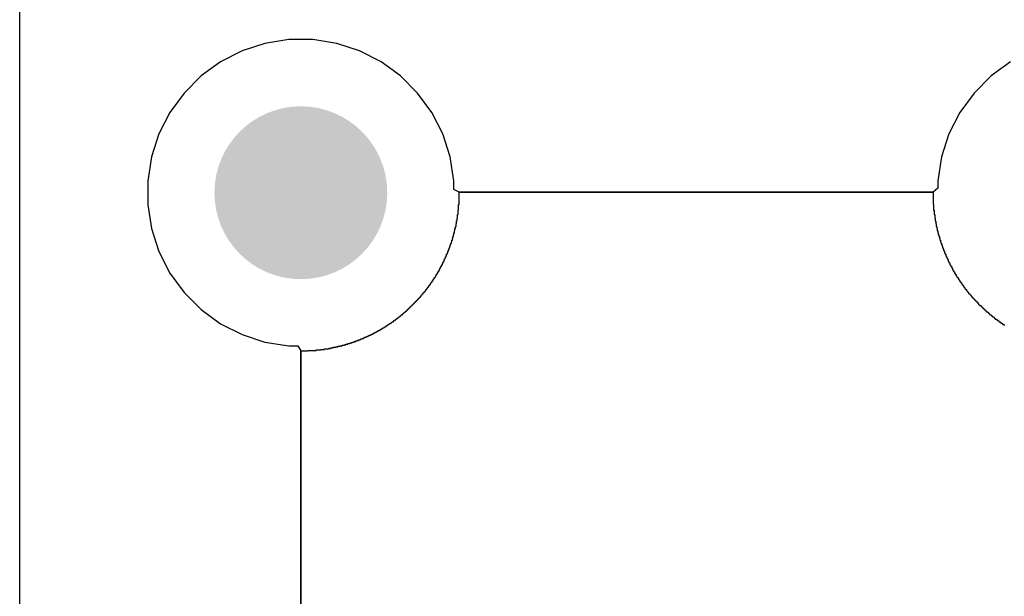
# Model space of a CAD drawing. Header units: inches. Extents: x 0 to 140, y 0 to 140.
# Tile 3 of 20: x 0 to 20, y 46 to 58. Entities that reach past the tile are written whole.
import ezdxf

# ---------------------------------------------------------------- set-up
doc = ezdxf.new("R2010")
doc.units = ezdxf.units.IN
doc.layers.add('BOTTOM', color=5, linetype='Continuous')
doc.layers.add('Pad Holes', color=156, linetype='Continuous')

msp = doc.modelspace()

# ---------------------------------------------------------------- hatches: boundary and pattern name
at = {"layer": 'BOTTOM'}
h = msp.add_hatch(color=5, dxfattribs=at)
edge = h.paths.add_edge_path()
edge.add_arc((6, 54), 1.5, 0, 360)
at = {"layer": 'Pad Holes'}
h = msp.add_hatch(color=7, dxfattribs=at)
edge = h.paths.add_edge_path()
edge.add_arc((6, 54), 1.75, 0, 360)

# ---------------------------------------------------------------- linework, layer by layer
at = {"layer": 'BOTTOM'}
for p, q in [((0.306, 6), (0.306, 115.024)), ((5.756, 57.1), (5.274, 57.023)), ((6.244, 57.1), (5.756, 57.1)), ((6.726, 57.023), (6.244, 57.1)), ((4.81, 56.873), (4.375, 56.651)), ((5.274, 57.023), (4.81, 56.873)), ((7.19, 56.873), (6.726, 57.023)), ((7.625, 56.651), (7.19, 56.873)), ((4.375, 56.651), (3.981, 56.364)), ((8.02, 56.364), (7.625, 56.651)), ((20.375, 56.651), (19.981, 56.364)), ((3.981, 56.364), (3.635, 56.019)), ((8.365, 56.019), (8.02, 56.364)), ((19.981, 56.364), (19.635, 56.019)), ((3.635, 56.019), (3.349, 55.624)), ((8.651, 55.624), (8.365, 56.019)), ((19.635, 56.019), (19.349, 55.624)), ((3.349, 55.624), (3.127, 55.19)), ((8.873, 55.19), (8.651, 55.624)), ((19.349, 55.624), (19.127, 55.19)), ((3.127, 55.19), (2.976, 54.726)), ((9.024, 54.726), (8.873, 55.19)), ((19.127, 55.19), (18.976, 54.726)), ((2.976, 54.726), (2.9, 54.244)), ((9.1, 54.244), (9.024, 54.726)), ((18.976, 54.726), (18.9, 54.244)), ((2.9, 54.244), (2.9, 53.756)), ((9.1, 54.063), (9.1, 54.244)), ((18.9, 54.244), (18.9, 54.093)), ((9.207, 54.015), (9.1, 54.063)), ((18.9, 54.093), (18.806, 54.015)), ((9.207, 53.761), (9.207, 54.015)), ((9.207, 54.015), (18.806, 54.015)), ((9.227, 54.015), (9.207, 54.015)), ((18.773, 54.015), (9.227, 54.015)), ((18.806, 54.015), (18.773, 54.015)), ((18.806, 54.015), (18.806, 53.761)), ((2.9, 53.756), (2.976, 53.274)), ((9.186, 53.56), (9.186, 53.644)), ((9.186, 53.644), (9.196, 53.644)), ((9.196, 53.644), (9.196, 53.761)), ((9.196, 53.761), (9.207, 53.761)), ((18.806, 53.761), (18.816, 53.761)), ((18.816, 53.761), (18.816, 53.644)), ((18.816, 53.644), (18.827, 53.644)), ((18.827, 53.644), (18.827, 53.56)), ((9.165, 53.433), (9.165, 53.486)), ((9.165, 53.486), (9.175, 53.486)), ((9.175, 53.486), (9.175, 53.56)), ((9.175, 53.56), (9.186, 53.56)), ((18.827, 53.56), (18.837, 53.56)), ((18.837, 53.56), (18.837, 53.486)), ((18.837, 53.486), (18.848, 53.486)), ((18.848, 53.486), (18.848, 53.422)), ((2.976, 53.274), (3.127, 52.81)), ((9.122, 53.232), (9.122, 53.274)), ((9.122, 53.274), (9.133, 53.274)), ((9.133, 53.274), (9.133, 53.316)), ((9.133, 53.316), (9.144, 53.316)), ((9.144, 53.316), (9.144, 53.369)), ((9.144, 53.369), (9.154, 53.369)), ((9.154, 53.369), (9.154, 53.433)), ((9.154, 53.433), (9.165, 53.433)), ((18.848, 53.422), (18.859, 53.422)), ((18.859, 53.422), (18.859, 53.369)), ((18.859, 53.369), (18.869, 53.369)), ((18.869, 53.369), (18.869, 53.316)), ((18.869, 53.316), (18.88, 53.316)), ((18.88, 53.316), (18.88, 53.274)), ((18.88, 53.274), (18.89, 53.274)), ((18.89, 53.274), (18.89, 53.232)), ((9.069, 53.041), (9.069, 53.073)), ((9.069, 53.073), (9.08, 53.073)), ((9.08, 53.073), (9.08, 53.115)), ((9.08, 53.115), (9.091, 53.115)), ((9.091, 53.115), (9.091, 53.147)), ((9.091, 53.147), (9.101, 53.147)), ((9.101, 53.147), (9.101, 53.189)), ((9.101, 53.189), (9.112, 53.189)), ((9.112, 53.189), (9.112, 53.232)), ((9.112, 53.232), (9.122, 53.232)), ((18.89, 53.232), (18.901, 53.232)), ((18.901, 53.232), (18.901, 53.189)), ((18.901, 53.189), (18.911, 53.189)), ((18.911, 53.189), (18.911, 53.147)), ((18.911, 53.147), (18.922, 53.147)), ((18.922, 53.147), (18.922, 53.115)), ((18.922, 53.115), (18.933, 53.115)), ((18.933, 53.115), (18.933, 53.073)), ((18.933, 53.073), (18.943, 53.073)), ((18.943, 53.073), (18.943, 53.041)), ((8.995, 52.829), (8.995, 52.861)), ((8.995, 52.861), (9.006, 52.861)), ((9.006, 52.861), (9.006, 52.882)), ((9.006, 52.882), (9.017, 52.882)), ((9.017, 52.882), (9.017, 52.914)), ((9.017, 52.914), (9.027, 52.914)), ((9.027, 52.914), (9.027, 52.946)), ((9.027, 52.946), (9.038, 52.946)), ((9.038, 52.946), (9.038, 52.978)), ((9.038, 52.978), (9.048, 52.978)), ((9.048, 52.978), (9.048, 53.009)), ((9.048, 53.009), (9.059, 53.009)), ((9.059, 53.009), (9.059, 53.041)), ((9.059, 53.041), (9.069, 53.041)), ((18.943, 53.041), (18.954, 53.041)), ((18.954, 53.041), (18.954, 53.009)), ((18.954, 53.009), (18.964, 53.009)), ((18.964, 53.009), (18.964, 52.978)), ((18.964, 52.978), (18.975, 52.978)), ((18.975, 52.978), (18.975, 52.946)), ((18.975, 52.946), (18.986, 52.946)), ((18.986, 52.946), (18.986, 52.914)), ((18.986, 52.914), (18.996, 52.914)), ((18.996, 52.914), (18.996, 52.882)), ((18.996, 52.882), (19.007, 52.882)), ((19.007, 52.882), (19.007, 52.861)), ((19.007, 52.861), (19.017, 52.861)), ((19.017, 52.861), (19.017, 52.829)), ((3.127, 52.81), (3.349, 52.375)), ((8.911, 52.639), (8.911, 52.66)), ((8.911, 52.66), (8.921, 52.66)), ((8.921, 52.66), (8.921, 52.681)), ((8.921, 52.681), (8.932, 52.681)), ((8.932, 52.681), (8.932, 52.702)), ((8.932, 52.702), (8.942, 52.702)), ((8.942, 52.702), (8.942, 52.724)), ((8.942, 52.724), (8.953, 52.724)), ((8.953, 52.724), (8.953, 52.755)), ((8.953, 52.755), (8.964, 52.755)), ((8.964, 52.755), (8.964, 52.776)), ((8.964, 52.776), (8.974, 52.776)), ((8.974, 52.776), (8.974, 52.808)), ((8.974, 52.808), (8.985, 52.808)), ((8.985, 52.808), (8.985, 52.829)), ((8.985, 52.829), (8.995, 52.829)), ((19.017, 52.829), (19.028, 52.829)), ((19.028, 52.829), (19.028, 52.808)), ((19.028, 52.808), (19.038, 52.808)), ((19.038, 52.808), (19.038, 52.776)), ((19.038, 52.776), (19.049, 52.776)), ((19.049, 52.776), (19.049, 52.755)), ((19.049, 52.755), (19.06, 52.755)), ((19.06, 52.755), (19.06, 52.724)), ((19.06, 52.724), (19.07, 52.724)), ((19.07, 52.724), (19.07, 52.702)), ((19.07, 52.702), (19.081, 52.702)), ((19.081, 52.702), (19.081, 52.681)), ((19.081, 52.681), (19.091, 52.681)), ((19.091, 52.681), (19.091, 52.66)), ((19.091, 52.66), (19.102, 52.66)), ((19.102, 52.66), (19.102, 52.639)), ((8.805, 52.427), (8.805, 52.448)), ((8.805, 52.448), (8.815, 52.448)), ((8.815, 52.448), (8.815, 52.47)), ((8.815, 52.47), (8.826, 52.47)), ((8.826, 52.47), (8.826, 52.491)), ((8.826, 52.491), (8.837, 52.491)), ((8.837, 52.491), (8.837, 52.512)), ((8.837, 52.512), (8.847, 52.512)), ((8.847, 52.512), (8.847, 52.522)), ((8.847, 52.522), (8.858, 52.522)), ((8.858, 52.522), (8.858, 52.544)), ((8.858, 52.544), (8.868, 52.544)), ((8.868, 52.544), (8.868, 52.565)), ((8.868, 52.565), (8.879, 52.565)), ((8.879, 52.565), (8.879, 52.586)), ((8.879, 52.586), (8.89, 52.586)), ((8.89, 52.586), (8.89, 52.607)), ((8.89, 52.607), (8.9, 52.607)), ((8.9, 52.607), (8.9, 52.639)), ((8.9, 52.639), (8.911, 52.639)), ((19.102, 52.639), (19.113, 52.639)), ((19.113, 52.639), (19.113, 52.607)), ((19.113, 52.607), (19.123, 52.607)), ((19.123, 52.607), (19.123, 52.586)), ((19.123, 52.586), (19.134, 52.586)), ((19.134, 52.586), (19.134, 52.565)), ((19.134, 52.565), (19.144, 52.565)), ((19.144, 52.565), (19.144, 52.544)), ((19.144, 52.544), (19.155, 52.544)), ((19.155, 52.544), (19.155, 52.522)), ((19.155, 52.522), (19.165, 52.522)), ((19.165, 52.522), (19.165, 52.512)), ((19.165, 52.512), (19.176, 52.512)), ((19.176, 52.512), (19.176, 52.491)), ((19.176, 52.491), (19.187, 52.491)), ((19.187, 52.491), (19.187, 52.47)), ((19.187, 52.47), (19.197, 52.47)), ((19.197, 52.47), (19.197, 52.448)), ((19.197, 52.448), (19.208, 52.448)), ((19.208, 52.448), (19.208, 52.427)), ((3.349, 52.375), (3.635, 51.98)), ((8.688, 52.237), (8.688, 52.258)), ((8.688, 52.258), (8.699, 52.258)), ((8.699, 52.258), (8.699, 52.269)), ((8.699, 52.269), (8.71, 52.269)), ((8.71, 52.269), (8.71, 52.29)), ((8.71, 52.29), (8.72, 52.29)), ((8.72, 52.29), (8.72, 52.3)), ((8.72, 52.3), (8.731, 52.3)), ((8.731, 52.3), (8.731, 52.321)), ((8.731, 52.321), (8.741, 52.321)), ((8.741, 52.321), (8.741, 52.343)), ((8.741, 52.343), (8.752, 52.343)), ((8.752, 52.343), (8.752, 52.353)), ((8.752, 52.353), (8.763, 52.353)), ((8.763, 52.353), (8.763, 52.374)), ((8.763, 52.374), (8.773, 52.374)), ((8.773, 52.374), (8.773, 52.396)), ((8.773, 52.396), (8.784, 52.396)), ((8.784, 52.396), (8.784, 52.406)), ((8.784, 52.406), (8.794, 52.406)), ((8.794, 52.406), (8.794, 52.427)), ((8.794, 52.427), (8.805, 52.427)), ((19.208, 52.427), (19.218, 52.427)), ((19.218, 52.427), (19.218, 52.406)), ((19.218, 52.406), (19.229, 52.406)), ((19.229, 52.406), (19.229, 52.396)), ((19.229, 52.396), (19.24, 52.396)), ((19.24, 52.396), (19.24, 52.374)), ((19.24, 52.374), (19.25, 52.374)), ((19.25, 52.374), (19.25, 52.353)), ((19.25, 52.353), (19.261, 52.353)), ((19.261, 52.353), (19.261, 52.343)), ((19.261, 52.343), (19.271, 52.343)), ((19.271, 52.343), (19.271, 52.321)), ((19.271, 52.321), (19.282, 52.321)), ((19.282, 52.321), (19.282, 52.3)), ((19.282, 52.3), (19.292, 52.3)), ((19.292, 52.3), (19.292, 52.29)), ((19.292, 52.29), (19.303, 52.29)), ((19.303, 52.29), (19.303, 52.269)), ((19.303, 52.269), (19.314, 52.269)), ((19.314, 52.269), (19.314, 52.258)), ((19.314, 52.258), (19.324, 52.258)), ((19.324, 52.258), (19.324, 52.237)), ((8.551, 52.046), (8.551, 52.057)), ((8.551, 52.057), (8.561, 52.057)), ((8.561, 52.057), (8.561, 52.078)), ((8.561, 52.078), (8.572, 52.078)), ((8.572, 52.078), (8.572, 52.089)), ((8.572, 52.089), (8.583, 52.089)), ((8.583, 52.089), (8.583, 52.099)), ((8.583, 52.099), (8.593, 52.099)), ((8.593, 52.099), (8.593, 52.12)), ((8.593, 52.12), (8.604, 52.12)), ((8.604, 52.12), (8.604, 52.131)), ((8.604, 52.131), (8.614, 52.131)), ((8.614, 52.131), (8.614, 52.142)), ((8.614, 52.142), (8.625, 52.142)), ((8.625, 52.142), (8.625, 52.163)), ((8.625, 52.163), (8.636, 52.163)), ((8.636, 52.163), (8.636, 52.173)), ((8.636, 52.173), (8.646, 52.173)), ((8.646, 52.173), (8.646, 52.194)), ((8.646, 52.194), (8.657, 52.194)), ((8.657, 52.194), (8.657, 52.205)), ((8.657, 52.205), (8.667, 52.205)), ((8.667, 52.205), (8.667, 52.226)), ((8.667, 52.226), (8.678, 52.226)), ((8.678, 52.226), (8.678, 52.237)), ((8.678, 52.237), (8.688, 52.237)), ((19.324, 52.237), (19.335, 52.237)), ((19.335, 52.237), (19.335, 52.226)), ((19.335, 52.226), (19.345, 52.226)), ((19.345, 52.226), (19.345, 52.205)), ((19.345, 52.205), (19.356, 52.205)), ((19.356, 52.205), (19.356, 52.194)), ((19.356, 52.194), (19.367, 52.194)), ((19.367, 52.194), (19.367, 52.173)), ((19.367, 52.173), (19.377, 52.173)), ((19.377, 52.173), (19.377, 52.163)), ((19.377, 52.163), (19.388, 52.163)), ((19.388, 52.163), (19.388, 52.142)), ((19.388, 52.142), (19.398, 52.142)), ((19.398, 52.142), (19.398, 52.131)), ((19.398, 52.131), (19.409, 52.131)), ((19.409, 52.131), (19.409, 52.12)), ((19.409, 52.12), (19.419, 52.12)), ((19.419, 52.12), (19.419, 52.099)), ((19.419, 52.099), (19.43, 52.099)), ((19.43, 52.099), (19.43, 52.089)), ((19.43, 52.089), (19.441, 52.089)), ((19.441, 52.089), (19.441, 52.078)), ((19.441, 52.078), (19.451, 52.078)), ((19.451, 52.078), (19.451, 52.057)), ((19.451, 52.057), (19.462, 52.057)), ((19.462, 52.057), (19.462, 52.046)), ((3.635, 51.98), (3.981, 51.635)), ((8.382, 51.845), (8.382, 51.856)), ((8.382, 51.856), (8.392, 51.856)), ((8.392, 51.856), (8.392, 51.866)), ((8.392, 51.866), (8.403, 51.866)), ((8.403, 51.866), (8.403, 51.877)), ((8.403, 51.877), (8.413, 51.877)), ((8.413, 51.877), (8.413, 51.888)), ((8.413, 51.888), (8.424, 51.888)), ((8.424, 51.888), (8.424, 51.909)), ((8.424, 51.909), (8.435, 51.909)), ((8.435, 51.909), (8.435, 51.919)), ((8.435, 51.919), (8.445, 51.919)), ((8.445, 51.919), (8.445, 51.93)), ((8.445, 51.93), (8.456, 51.93)), ((8.456, 51.93), (8.456, 51.94)), ((8.456, 51.94), (8.466, 51.94)), ((8.466, 51.94), (8.466, 51.951)), ((8.466, 51.951), (8.477, 51.951)), ((8.477, 51.951), (8.477, 51.972)), ((8.477, 51.972), (8.487, 51.972)), ((8.487, 51.972), (8.487, 51.983)), ((8.487, 51.983), (8.498, 51.983)), ((8.498, 51.983), (8.498, 51.993)), ((8.498, 51.993), (8.509, 51.993)), ((8.509, 51.993), (8.509, 52.004)), ((8.509, 52.004), (8.519, 52.004)), ((8.519, 52.004), (8.519, 52.015)), ((8.519, 52.015), (8.53, 52.015)), ((8.53, 52.015), (8.53, 52.036)), ((8.53, 52.036), (8.54, 52.036)), ((8.54, 52.036), (8.54, 52.046)), ((8.54, 52.046), (8.551, 52.046)), ((19.462, 52.046), (19.472, 52.046)), ((19.472, 52.046), (19.472, 52.036)), ((19.472, 52.036), (19.483, 52.036)), ((19.483, 52.036), (19.483, 52.015)), ((19.483, 52.015), (19.494, 52.015)), ((19.494, 52.015), (19.494, 52.004)), ((19.494, 52.004), (19.504, 52.004)), ((19.504, 52.004), (19.504, 51.993)), ((19.504, 51.993), (19.515, 51.993)), ((19.515, 51.993), (19.515, 51.983)), ((19.515, 51.983), (19.525, 51.983)), ((19.525, 51.983), (19.525, 51.962)), ((19.525, 51.962), (19.536, 51.962)), ((19.536, 51.962), (19.536, 51.951)), ((19.536, 51.951), (19.546, 51.951)), ((19.546, 51.951), (19.546, 51.94)), ((19.546, 51.94), (19.557, 51.94)), ((19.557, 51.94), (19.557, 51.93)), ((19.557, 51.93), (19.568, 51.93)), ((19.568, 51.93), (19.568, 51.919)), ((19.568, 51.919), (19.578, 51.919)), ((19.578, 51.919), (19.578, 51.909)), ((19.578, 51.909), (19.589, 51.909)), ((19.589, 51.909), (19.589, 51.888)), ((19.589, 51.888), (19.599, 51.888)), ((19.599, 51.888), (19.599, 51.877)), ((19.599, 51.877), (19.61, 51.877)), ((19.61, 51.877), (19.61, 51.866)), ((19.61, 51.866), (19.621, 51.866)), ((19.621, 51.866), (19.621, 51.856)), ((19.621, 51.856), (19.631, 51.856)), ((19.631, 51.856), (19.631, 51.845)), ((8.181, 51.644), (8.181, 51.655)), ((8.181, 51.655), (8.191, 51.655)), ((8.191, 51.655), (8.191, 51.665)), ((8.191, 51.665), (8.202, 51.665)), ((8.202, 51.665), (8.202, 51.676)), ((8.202, 51.676), (8.212, 51.676)), ((8.212, 51.676), (8.212, 51.686)), ((8.212, 51.686), (8.223, 51.686)), ((8.223, 51.686), (8.223, 51.697)), ((8.223, 51.697), (8.233, 51.697)), ((8.233, 51.697), (8.233, 51.708)), ((8.233, 51.708), (8.244, 51.708)), ((8.244, 51.708), (8.244, 51.718)), ((8.244, 51.718), (8.255, 51.718)), ((8.255, 51.718), (8.255, 51.729)), ((8.255, 51.729), (8.265, 51.729)), ((8.265, 51.729), (8.265, 51.739)), ((8.265, 51.739), (8.276, 51.739)), ((8.276, 51.739), (8.276, 51.75)), ((8.276, 51.75), (8.286, 51.75)), ((8.286, 51.75), (8.286, 51.761)), ((8.286, 51.761), (8.297, 51.761)), ((8.297, 51.761), (8.297, 51.771)), ((8.297, 51.771), (8.308, 51.771)), ((8.308, 51.771), (8.308, 51.782)), ((8.308, 51.782), (8.318, 51.782)), ((8.318, 51.782), (8.318, 51.792)), ((8.318, 51.792), (8.329, 51.792)), ((8.329, 51.792), (8.329, 51.803)), ((8.329, 51.803), (8.339, 51.803)), ((8.339, 51.803), (8.339, 51.813)), ((8.339, 51.813), (8.35, 51.813)), ((8.35, 51.813), (8.35, 51.824)), ((8.35, 51.824), (8.36, 51.824)), ((8.36, 51.824), (8.36, 51.835)), ((8.36, 51.835), (8.371, 51.835)), ((8.371, 51.835), (8.371, 51.845)), ((8.371, 51.845), (8.382, 51.845)), ((19.631, 51.845), (19.642, 51.845)), ((19.642, 51.845), (19.642, 51.835)), ((19.642, 51.835), (19.652, 51.835)), ((19.652, 51.835), (19.652, 51.824)), ((19.652, 51.824), (19.663, 51.824)), ((19.663, 51.824), (19.663, 51.813)), ((19.663, 51.813), (19.673, 51.813)), ((19.673, 51.813), (19.673, 51.803)), ((19.673, 51.803), (19.684, 51.803)), ((19.684, 51.803), (19.684, 51.792)), ((19.684, 51.792), (19.695, 51.792)), ((19.695, 51.792), (19.695, 51.782)), ((19.695, 51.782), (19.705, 51.782)), ((19.705, 51.782), (19.705, 51.771)), ((19.705, 51.771), (19.716, 51.771)), ((19.716, 51.771), (19.716, 51.75)), ((19.716, 51.75), (19.726, 51.75)), ((19.726, 51.75), (19.726, 51.739)), ((19.726, 51.739), (19.737, 51.739)), ((19.737, 51.739), (19.737, 51.729)), ((19.737, 51.729), (19.748, 51.729)), ((19.748, 51.729), (19.748, 51.718)), ((19.748, 51.718), (19.769, 51.718)), ((19.769, 51.718), (19.769, 51.708)), ((19.769, 51.708), (19.779, 51.708)), ((19.779, 51.708), (19.779, 51.697)), ((19.779, 51.697), (19.79, 51.697)), ((19.79, 51.697), (19.79, 51.686)), ((19.79, 51.686), (19.8, 51.686)), ((19.8, 51.686), (19.8, 51.676)), ((19.8, 51.676), (19.811, 51.676)), ((19.811, 51.676), (19.811, 51.665)), ((19.811, 51.665), (19.822, 51.665)), ((19.822, 51.665), (19.822, 51.655)), ((19.822, 51.655), (19.832, 51.655)), ((19.832, 51.655), (19.832, 51.644)), ((3.981, 51.635), (4.375, 51.348)), ((7.937, 51.443), (7.937, 51.454)), ((7.937, 51.454), (7.958, 51.454)), ((7.958, 51.454), (7.958, 51.464)), ((7.958, 51.464), (7.969, 51.464)), ((7.969, 51.464), (7.969, 51.475)), ((7.969, 51.475), (7.979, 51.475)), ((7.979, 51.475), (7.979, 51.485)), ((7.979, 51.485), (8.001, 51.485)), ((8.001, 51.485), (8.001, 51.496)), ((8.001, 51.496), (8.011, 51.496)), ((8.011, 51.496), (8.011, 51.507)), ((8.011, 51.507), (8.022, 51.507)), ((8.022, 51.507), (8.022, 51.517)), ((8.022, 51.517), (8.032, 51.517)), ((8.032, 51.517), (8.032, 51.528)), ((8.032, 51.528), (8.054, 51.528)), ((8.054, 51.528), (8.054, 51.538)), ((8.054, 51.538), (8.064, 51.538)), ((8.064, 51.538), (8.064, 51.549)), ((8.064, 51.549), (8.075, 51.549)), ((8.075, 51.549), (8.075, 51.559)), ((8.075, 51.559), (8.085, 51.559)), ((8.085, 51.559), (8.085, 51.57)), ((8.085, 51.57), (8.096, 51.57)), ((8.096, 51.57), (8.096, 51.581)), ((8.096, 51.581), (8.106, 51.581)), ((8.106, 51.581), (8.106, 51.591)), ((8.106, 51.591), (8.128, 51.591)), ((8.128, 51.591), (8.128, 51.602)), ((8.128, 51.602), (8.138, 51.602)), ((8.138, 51.602), (8.138, 51.612)), ((8.138, 51.612), (8.149, 51.612)), ((8.149, 51.612), (8.149, 51.623)), ((8.149, 51.623), (8.159, 51.623)), ((8.159, 51.623), (8.159, 51.634)), ((8.159, 51.634), (8.17, 51.634)), ((8.17, 51.634), (8.17, 51.644)), ((8.17, 51.644), (8.181, 51.644)), ((19.832, 51.644), (19.843, 51.644)), ((19.843, 51.644), (19.843, 51.634)), ((19.843, 51.634), (19.853, 51.634)), ((19.853, 51.634), (19.853, 51.623)), ((19.853, 51.623), (19.864, 51.623)), ((19.864, 51.623), (19.864, 51.612)), ((19.864, 51.612), (19.875, 51.612)), ((19.875, 51.612), (19.875, 51.602)), ((19.875, 51.602), (19.885, 51.602)), ((19.885, 51.602), (19.885, 51.591)), ((19.885, 51.591), (19.906, 51.591)), ((19.906, 51.591), (19.906, 51.581)), ((19.906, 51.581), (19.917, 51.581)), ((19.917, 51.581), (19.917, 51.57)), ((19.917, 51.57), (19.927, 51.57)), ((19.927, 51.57), (19.927, 51.559)), ((19.927, 51.559), (19.938, 51.559)), ((19.938, 51.559), (19.938, 51.549)), ((19.938, 51.549), (19.949, 51.549)), ((19.949, 51.549), (19.949, 51.538)), ((19.949, 51.538), (19.959, 51.538)), ((19.959, 51.538), (19.959, 51.528)), ((19.959, 51.528), (19.98, 51.528)), ((19.98, 51.528), (19.98, 51.517)), ((19.98, 51.517), (19.991, 51.517)), ((19.991, 51.517), (19.991, 51.507)), ((19.991, 51.507), (20.002, 51.507)), ((20.002, 51.507), (20.002, 51.496)), ((20.002, 51.496), (20.012, 51.496)), ((20.012, 51.496), (20.012, 51.485)), ((20.012, 51.485), (20.033, 51.485)), ((20.033, 51.485), (20.033, 51.475)), ((20.033, 51.475), (20.044, 51.475)), ((20.044, 51.475), (20.044, 51.464)), ((20.044, 51.464), (20.054, 51.464)), ((20.054, 51.464), (20.054, 51.454)), ((20.054, 51.454), (20.065, 51.454)), ((20.065, 51.454), (20.065, 51.443)), ((4.375, 51.348), (4.81, 51.127)), ((7.641, 51.242), (7.641, 51.253)), ((7.641, 51.253), (7.662, 51.253)), ((7.662, 51.253), (7.662, 51.263)), ((7.662, 51.263), (7.683, 51.263)), ((7.683, 51.263), (7.683, 51.274)), ((7.683, 51.274), (7.694, 51.274)), ((7.694, 51.274), (7.694, 51.284)), ((7.694, 51.284), (7.715, 51.284)), ((7.715, 51.284), (7.715, 51.295)), ((7.715, 51.295), (7.725, 51.295)), ((7.725, 51.295), (7.725, 51.305)), ((7.725, 51.305), (7.747, 51.305)), ((7.747, 51.305), (7.747, 51.316)), ((7.747, 51.316), (7.757, 51.316)), ((7.757, 51.316), (7.757, 51.327)), ((7.757, 51.327), (7.778, 51.327)), ((7.778, 51.327), (7.778, 51.337)), ((7.778, 51.337), (7.789, 51.337)), ((7.789, 51.337), (7.789, 51.348)), ((7.789, 51.348), (7.81, 51.348)), ((7.81, 51.348), (7.81, 51.358)), ((7.81, 51.358), (7.821, 51.358)), ((7.821, 51.358), (7.821, 51.369)), ((7.821, 51.369), (7.842, 51.369)), ((7.842, 51.369), (7.842, 51.38)), ((7.842, 51.38), (7.852, 51.38)), ((7.852, 51.38), (7.852, 51.39)), ((7.852, 51.39), (7.874, 51.39)), ((7.874, 51.39), (7.874, 51.401)), ((7.874, 51.401), (7.884, 51.401)), ((7.884, 51.401), (7.884, 51.411)), ((7.884, 51.411), (7.895, 51.411)), ((7.895, 51.411), (7.895, 51.422)), ((7.895, 51.422), (7.916, 51.422)), ((7.916, 51.422), (7.916, 51.432)), ((7.916, 51.432), (7.927, 51.432)), ((7.927, 51.432), (7.927, 51.443)), ((7.927, 51.443), (7.937, 51.443)), ((20.065, 51.443), (20.086, 51.443)), ((20.086, 51.443), (20.086, 51.432)), ((20.086, 51.432), (20.097, 51.432)), ((20.097, 51.432), (20.097, 51.422)), ((20.097, 51.422), (20.118, 51.422)), ((20.118, 51.422), (20.118, 51.411)), ((20.118, 51.411), (20.129, 51.411)), ((20.129, 51.411), (20.129, 51.401)), ((20.129, 51.401), (20.139, 51.401)), ((20.139, 51.401), (20.139, 51.39)), ((20.139, 51.39), (20.16, 51.39)), ((20.16, 51.39), (20.16, 51.38)), ((20.16, 51.38), (20.171, 51.38)), ((20.171, 51.38), (20.171, 51.369)), ((20.171, 51.369), (20.192, 51.369)), ((20.192, 51.369), (20.192, 51.358)), ((20.192, 51.358), (20.203, 51.358)), ((20.203, 51.358), (20.203, 51.348)), ((20.203, 51.348), (20.213, 51.348)), ((20.213, 51.348), (20.213, 51.337)), ((20.213, 51.337), (20.234, 51.337)), ((20.234, 51.337), (20.234, 51.327)), ((20.234, 51.327), (20.256, 51.327)), ((4.81, 51.127), (5.274, 50.976)), ((7.239, 51.041), (7.239, 51.051)), ((7.239, 51.051), (7.27, 51.051)), ((7.27, 51.051), (7.27, 51.062)), ((7.27, 51.062), (7.292, 51.062)), ((7.292, 51.062), (7.292, 51.073)), ((7.292, 51.073), (7.313, 51.073)), ((7.313, 51.073), (7.313, 51.083)), ((7.313, 51.083), (7.344, 51.083)), ((7.344, 51.083), (7.344, 51.094)), ((7.344, 51.094), (7.366, 51.094)), ((7.366, 51.094), (7.366, 51.104)), ((7.366, 51.104), (7.387, 51.104)), ((7.387, 51.104), (7.387, 51.115)), ((7.387, 51.115), (7.408, 51.115)), ((7.408, 51.115), (7.408, 51.126)), ((7.408, 51.126), (7.429, 51.126)), ((7.429, 51.126), (7.429, 51.136)), ((7.429, 51.136), (7.45, 51.136)), ((7.45, 51.136), (7.45, 51.147)), ((7.45, 51.147), (7.471, 51.147)), ((7.471, 51.147), (7.471, 51.157)), ((7.471, 51.157), (7.493, 51.157)), ((7.493, 51.157), (7.493, 51.168)), ((7.493, 51.168), (7.514, 51.168)), ((7.514, 51.168), (7.514, 51.178)), ((7.514, 51.178), (7.535, 51.178)), ((7.535, 51.178), (7.535, 51.189)), ((7.535, 51.189), (7.546, 51.189)), ((7.546, 51.189), (7.546, 51.2)), ((7.546, 51.2), (7.567, 51.2)), ((7.567, 51.2), (7.567, 51.21)), ((7.567, 51.21), (7.588, 51.21)), ((7.588, 51.21), (7.588, 51.221)), ((7.588, 51.221), (7.609, 51.221)), ((7.609, 51.221), (7.609, 51.231)), ((7.609, 51.231), (7.63, 51.231)), ((7.63, 51.231), (7.63, 51.242)), ((7.63, 51.242), (7.641, 51.242)), ((5.274, 50.976), (5.756, 50.9)), ((5.756, 50.9), (5.941, 50.9)), ((5.941, 50.9), (6, 50.797)), ((6.551, 50.84), (6.551, 50.85)), ((6.551, 50.85), (6.604, 50.85)), ((6.604, 50.85), (6.604, 50.861)), ((6.604, 50.861), (6.657, 50.861)), ((6.657, 50.861), (6.657, 50.872)), ((6.657, 50.872), (6.71, 50.872)), ((6.71, 50.872), (6.71, 50.882)), ((6.71, 50.882), (6.752, 50.882)), ((6.752, 50.882), (6.752, 50.893)), ((6.752, 50.893), (6.794, 50.893)), ((6.794, 50.893), (6.794, 50.903)), ((6.794, 50.903), (6.836, 50.903)), ((6.836, 50.903), (6.836, 50.914)), ((6.836, 50.914), (6.879, 50.914)), ((6.879, 50.914), (6.879, 50.924)), ((6.879, 50.924), (6.911, 50.924)), ((6.911, 50.924), (6.911, 50.935)), ((6.911, 50.935), (6.953, 50.935)), ((6.953, 50.935), (6.953, 50.946)), ((6.953, 50.946), (6.985, 50.946)), ((6.985, 50.946), (6.985, 50.956)), ((6.985, 50.956), (7.016, 50.956)), ((7.016, 50.956), (7.016, 50.967)), ((7.016, 50.967), (7.048, 50.967)), ((7.048, 50.967), (7.048, 50.977)), ((7.048, 50.977), (7.08, 50.977)), ((7.08, 50.977), (7.08, 50.988)), ((7.08, 50.988), (7.112, 50.988)), ((7.112, 50.988), (7.112, 50.999)), ((7.112, 50.999), (7.133, 50.999)), ((7.133, 50.999), (7.133, 51.009)), ((7.133, 51.009), (7.165, 51.009)), ((7.165, 51.009), (7.165, 51.02)), ((7.165, 51.02), (7.196, 51.02)), ((7.196, 51.02), (7.196, 51.03)), ((7.196, 51.03), (7.217, 51.03)), ((7.217, 51.03), (7.217, 51.041)), ((7.217, 51.041), (7.239, 51.041)), ((6, 41.209), (6, 50.797)), ((6, 50.797), (6.138, 50.797)), ((6, 50.797), (6, 50.773)), ((6, 50.773), (6, 41.227)), ((6.138, 50.797), (6.138, 50.808)), ((6.138, 50.808), (6.307, 50.808)), ((6.307, 50.808), (6.307, 50.819)), ((6.307, 50.819), (6.403, 50.819)), ((6.403, 50.819), (6.403, 50.829)), ((6.403, 50.829), (6.477, 50.829)), ((6.477, 50.829), (6.477, 50.84)), ((6.477, 50.84), (6.551, 50.84))]:
    msp.add_line(p, q, dxfattribs=at)

doc.saveas('drawing.dxf')
